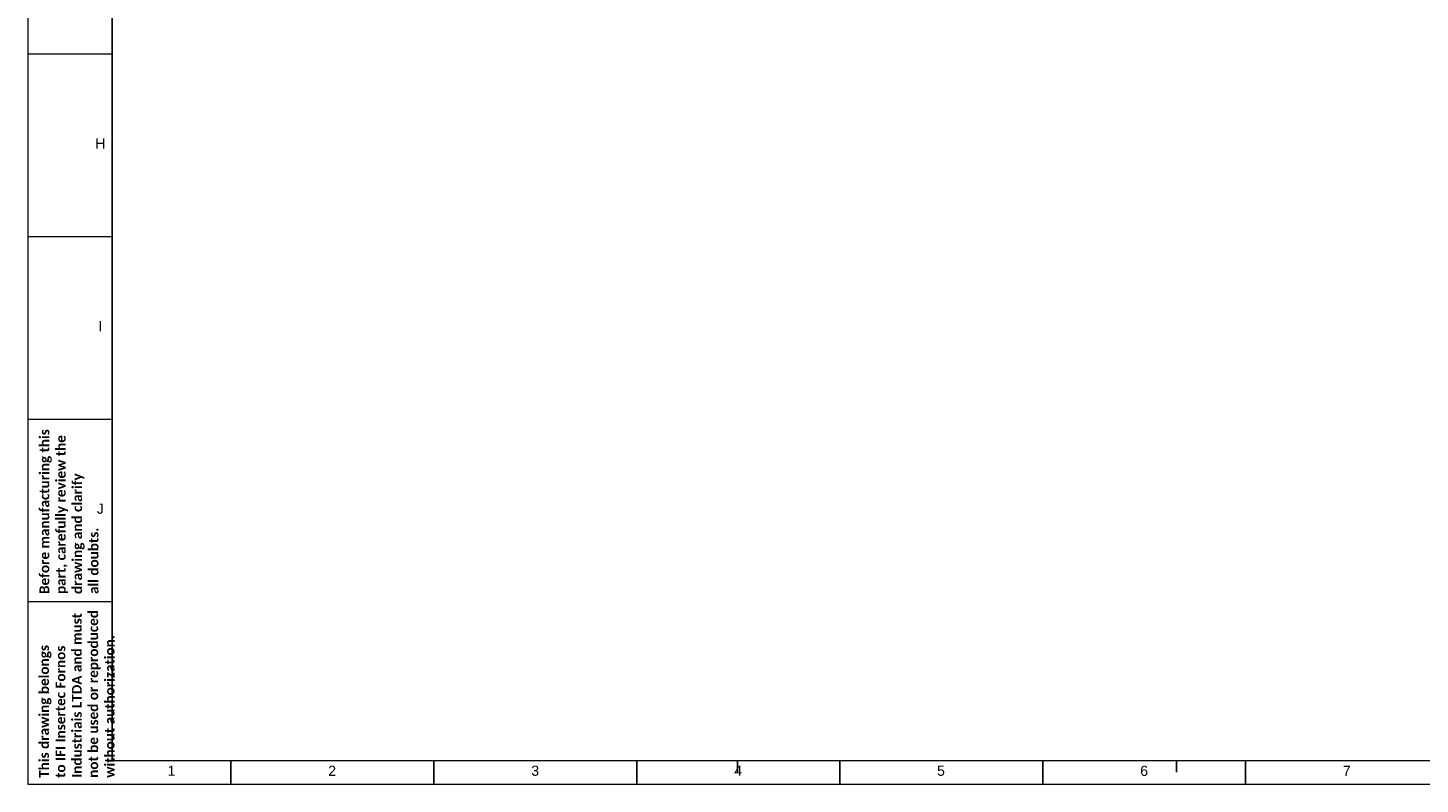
# Model space of a CAD drawing. Header units: millimetres. Extents: x 0 to 25230, y 0 to 17820.
# Tile 1 of 214: x 0 to 12363, y 0 to 6711. Entities that reach past the tile are written whole.
import ezdxf

# ---------------------------------------------------------------- set-up
doc = ezdxf.new("R2010")
doc.units = ezdxf.units.MM
doc.linetypes.add('SLD-Sólida', pattern=[0])
doc.layers.add('DETALHAMENTO', color=8, linetype='SLD-Sólida')
doc.styles.add('SLDTEXTSTYLE2', font='ARIAL.TTF')
doc.styles.add('SLDTEXTSTYLE3', font='CALIBRIB.TTF')

msp = doc.modelspace()

# ---------------------------------------------------------------- linework, layer by layer
at = {"color": 7, "linetype": 'SLD-Sólida', "lineweight": 18, "ltscale": 30}
for p, q in [((0, 17820), (0, 0)), ((0, 6480), (750, 6480)), ((0, 4860), (750, 4860)), ((0, 3240), (750, 3240)), ((0, 1620), (750, 1620)), ((0, 1620), (750, 1620)), ((750, 210), (25020, 210)), ((0, 0), (25230, 0))]:
    msp.add_line(p, q, dxfattribs=at)
at = {"layer": 'DETALHAMENTO', "color": 7, "linetype": 'SLD-Sólida', "ltscale": 30}
for p, q in [((750, 210), (750, 17610)), ((1802, 0), (1802, 210)), ((3604, 0), (3604, 210)), ((5406, 0), (5406, 210)), ((7209, 0), (7209, 210)), ((9011, 0), (9011, 210)), ((10813, 0), (10813, 210))]:
    msp.add_line(p, q, dxfattribs=at)
at = {"layer": 'DETALHAMENTO', "color": 7, "ltscale": 30}
for p, q in [((6300, 210), (6300, 105)), ((10200, 210), (10200, 105))]:
    msp.add_line(p, q, dxfattribs=at)

# ---------------------------------------------------------------- texts
at = {"layer": 'DETALHAMENTO', "color": 7, "ltscale": 30, "char_height": 90, "attachment_point": 1, "style": 'SLDTEXTSTYLE2'}
for s, insert in [('H', (599, 5729)), ('I', (626, 4109)), ('J', (612, 2489)), ('1', (1240, 164)), ('2', (2667, 163)), ('3', (4470, 164)), ('4', (6271, 164)), ('5', (8073, 164)), ('6', (9877, 163)), ('7', (11676, 163))]:
    msp.add_mtext(s, dxfattribs=dict(at, insert=insert))
at = {"layer": 'DETALHAMENTO', "ltscale": 30, "attachment_point": 1, "rotation": 90, "style": 'SLDTEXTSTYLE3'}
for s, insert, char_height in [('Before manufacturing this^Jpart, carefully review the^Jdrawing and clarify^Jall doubts.', (103, 1687), 87.31), ('This drawing belongs^Jto IFI Insertec Fornos^JIndustriais LTDA and must^Jnot be used or reproduced^Jwithout authorization.', (100, 56), 87.312)]:
    msp.add_mtext(s, dxfattribs=dict(at, insert=insert, char_height=char_height))

doc.saveas('drawing.dxf')
